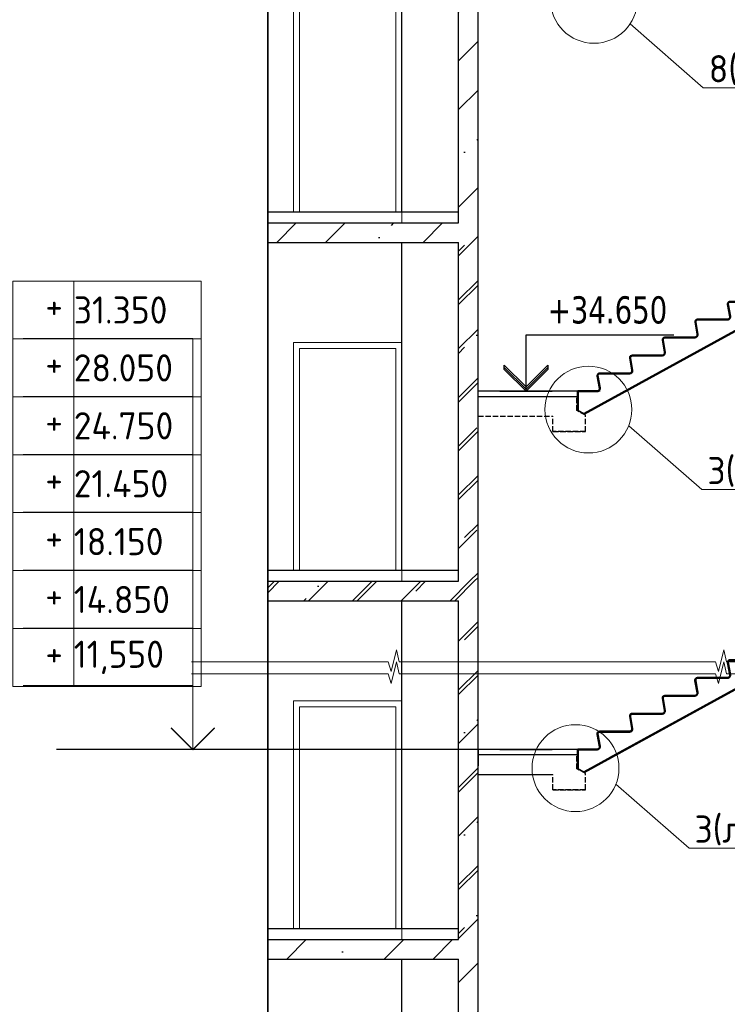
# Model space of a CAD drawing. Header units: millimetres. Extents: x 259029 to 2494469, y -731578 to -57567.
# Tile 126 of 252: x 348615 to 355130, y -502413 to -493344. Entities that reach past the tile are written whole.
import ezdxf
from ezdxf import colors
from ezdxf.entities.mleader import LeaderData, LeaderLine
from ezdxf.math import Vec2, Vec3

# ---------------------------------------------------------------- set-up
doc = ezdxf.new("R2010")
doc.units = ezdxf.units.MM
doc.linetypes.add('______2', pattern=[270, 200, -70])
doc.layers.get('Defpoints').update_dxf_attribs({"color": 140})
for name, color, linetype, lineweight in [('RAZMER', 100, 'Continuous', 15), ('Standard', 7, 'Continuous', 25), ('АС-Таблицы', 7, 'Continuous', 20), ('Общий01', 7, 'Continuous', 13), ('отметки', 243, 'Continuous', 18), ('ПЛИТА', 152, 'Continuous', 35), ('Размеры кладочные', 3, 'Continuous', 20), ('РАЗРЕЗЫ', 10, 'Continuous', 60), ('Символы 0.20', 1, 'Continuous', 20), ('Стена', 7, 'Continuous', 50), ('Стена_ бетон не несущ.', 253, 'Continuous', 35), ('Стена_ бетон несущ.', 253, 'Continuous', 70)]:
    doc.layers.add(name, color=color, linetype=linetype, lineweight=lineweight)
doc.styles.add('TAHOMA', font='tahoma.ttf')
doc.styles.add('ГОСТ', font='GOST_Common.ttf')
pattern_1 = [(45, (-469993.1, -145751.34), (-449.0128, 449.0128), []), (45, (-469544.06, -145751.34), (-449.0128, 449.0128), [793.75, -158.75, 0, -158.75])]
pattern_2 = [(45, (-469993.1, -165551.34), (-449.0128, 449.0128), []), (45, (-469544.06, -165551.34), (-449.0128, 449.0128), [793.75, -158.75, 0, -158.75])]

# ---------------------------------------------------------------- blocks, each defined once
blk = doc.blocks.new('*T780')
at = {"layer": 'Defpoints', "color": 8, "linetype": 'ByBlock', "lineweight": 0, "transparency": 16777216}
for p, q in [((0, 0), (1734.3, 0)), ((0, 0), (0, -3733.3)), ((561.2, 0), (561.2, -3733.3)), ((1734.3, 0), (1734.3, -3733.3)), ((0, -533.3), (1734.3, -533.3)), ((0, -1066.7), (1734.3, -1066.7)), ((0, -1600), (1734.3, -1600)), ((0, -2133.3), (1734.3, -2133.3)), ((0, -2666.7), (1734.3, -2666.7)), ((0, -3200), (1734.3, -3200)), ((0, -3733.3), (1734.3, -3733.3))]:
    blk.add_line(p, q, dxfattribs=at)
at = {"layer": 'АС-Таблицы', "color": 0, "transparency": 16777216, "char_height": 250, "style": 'ГОСТ'}
for s, insert, width, attachment_point in [('+', (461.2, -100), 361.223, 3), ('31.350', (561.2, -266.7), 1173.087, 4), ('+', (461.2, -633.3), 361.223, 3), ('28.050', (561.2, -800), 1173.087, 4), ('24.750', (561.2, -1333.3), 1173.087, 4), ('+', (461.2, -1166.7), 361.223, 3), ('21.450', (561.2, -1866.7), 1173.087, 4), ('+', (461.2, -1700), 361.223, 3), ('18.150', (561.2, -2400), 1173.087, 4), ('+', (461.2, -2233.3), 361.223, 3), ('+', (461.2, -2766.7), 361.223, 3), ('14.850', (561.2, -2933.3), 1173.087, 4), ('+', (461.2, -3300), 361.223, 3), ('11,550', (561.2, -3466.7), 1173.087, 4)]:
    blk.add_mtext(s, dxfattribs=dict(at, insert=insert, width=width, attachment_point=attachment_point))
blk = doc.blocks.new('_None')
blk = doc.blocks.new('НОВЫЙ')
at = {"layer": 'Standard', "color": 5, "linetype": 'Continuous', "lineweight": 50, "transparency": 33554687}
for p, q in [((381795.8, -472121.9), (382011.4, -472121.7)), ((382011.4, -472121.9), (381835.3, -472121.9)), ((382011.4, -472121.9), (382011.4, -472297.6)), ((381795.4, -472257), (381776.2, -472145.8)), ((378952.4, -473979.3), (382011.4, -472297.6)), ((381495.8, -472286.9), (381770.9, -472286.9)), ((381495.4, -472422), (381476.2, -472310.8)), ((381195.4, -472587), (381176.2, -472475.8)), ((381195.8, -472451.9), (381470.9, -472451.9)), ((380895.4, -472752), (380876.2, -472640.8)), ((380895.8, -472616.9), (381170.9, -472616.9)), ((380595.4, -472917), (380576.2, -472805.8)), ((380595.8, -472781.9), (380870.9, -472781.9)), ((380295.4, -473082), (380276.2, -472970.8)), ((380295.8, -472946.9), (380570.9, -472946.9)), ((379995.8, -473111.9), (380270.9, -473111.9)), ((379995.4, -473247), (379976.2, -473135.8)), ((379695.4, -473412), (379676.2, -473300.8)), ((379695.8, -473276.9), (379970.9, -473276.9)), ((379395.4, -473577), (379376.2, -473465.8)), ((379395.8, -473441.9), (379670.9, -473441.9)), ((379095.4, -473742), (379076.2, -473630.8)), ((379095.8, -473606.9), (379370.9, -473606.9)), ((378894.8, -473771.9), (378894.9, -473836.7)), ((378894.8, -473771.9), (378894.8, -473947.6)), ((378894.8, -473771.9), (379070.9, -473771.9))]:
    blk.add_line(p, q, dxfattribs=at)
for centre, radius, start, end in [((381795.8, -472141.9), 20, 90, 191.30993), ((381495.8, -472306.9), 20, 90, 191.30993), ((381770.9, -472261.9), 25, 270, 11.30993), ((381195.8, -472471.9), 20, 90, 191.30993), ((381470.9, -472426.9), 25, 270, 11.30993), ((380895.8, -472636.9), 20, 90, 191.30993), ((381170.9, -472591.9), 25, 270, 11.30993), ((380870.9, -472756.9), 25, 270, 11.30993), ((380595.8, -472801.9), 20, 90, 191.30993), ((380570.9, -472921.9), 25, 270, 11.30993), ((380295.8, -472966.9), 20, 90, 191.30993), ((379995.8, -473131.9), 20, 90, 191.30993), ((380270.9, -473086.9), 25, 270, 11.30993), ((379695.8, -473296.9), 20, 90, 191.30993), ((379970.9, -473251.9), 25, 270, 11.30993), ((379395.8, -473461.9), 20, 90, 191.30993), ((379670.9, -473416.9), 25, 270, 11.30993), ((379095.8, -473626.9), 20, 90, 191.30993), ((379370.9, -473581.9), 25, 270, 11.30993), ((379070.9, -473746.9), 25, 270, 11.30993)]:
    blk.add_arc(centre, radius, start, end, dxfattribs=at)
at = {"layer": 'РАЗРЕЗЫ', "color": 5, "lineweight": 35}
for p, q in [((382011.4, -472297.6), (382011.4, -472121.9)), ((382011.4, -472297.6), (382011.4, -472297.6)), ((378894.8, -473947.6), (378894.8, -473771.9)), ((378952.4, -473979.3), (378894.8, -473947.6))]:
    blk.add_line(p, q, dxfattribs=at)
blk = doc.blocks.new('выаыв')
at = {"layer": 'Standard', "color": 7, "linetype": '______2', "lineweight": 30}
for p, q in [((483017, -472887), (483017, -472378)), ((486656, -473099), (486656, -472378)), ((482696, -473063), (483017, -472887)), ((482696, -473659), (482696, -473063)), ((482696, -473659), (482696, -473279)), ((483896, -473659), (483896, -473099)), ((486656, -473099), (483896, -473099)), ((483896, -473659), (482696, -473659)), ((483896, -473659), (482696, -473659)), ((482696, -473659), (483896, -473659)), ((483896, -473659), (482696, -473659))]:
    blk.add_line(p, q, dxfattribs=at)
at = {"layer": 'ПЛИТА', "color": 0, "lineweight": 30}
blk.add_line((483017, -472378), (486656, -472378), dxfattribs=at)

msp = doc.modelspace()

# ---------------------------------------------------------------- hatches: boundary and pattern name
at = {"layer": 'Стена_ бетон несущ.', "linetype": 'Continuous', "lineweight": 25}
h = msp.add_hatch(dxfattribs=at)
h.set_pattern_fill('ANSI35', scale=100, style=0)
h.set_pattern_definition(pattern_2)
h.paths.add_polyline_path([(352835.1, -495216.3), (352835.1, -492096.3), (352655.1, -492096.3), (352655.1, -495216.3)])
h = msp.add_hatch(dxfattribs=at)
h.set_pattern_fill('ANSI35', scale=100, style=0)
h.set_pattern_definition(pattern_2)
h.paths.add_polyline_path([(350899.9, -495216.3), (350899.9, -495396.3), (352835.1, -495396.3), (352835.1, -495216.3)])
h = msp.add_hatch(dxfattribs=at)
h.set_pattern_fill('ANSI35', scale=100, style=0)
h.set_pattern_definition(pattern_1)
h.paths.add_polyline_path([(352835.1, -498516.3), (352835.1, -495396.3), (352655.1, -495396.3), (352655.1, -498516.3)])
h = msp.add_hatch(dxfattribs=at)
h.set_pattern_fill('ANSI35', scale=100, style=0)
h.set_pattern_definition(pattern_2)
h.paths.add_polyline_path([(352835.1, -498516.3), (352835.1, -495396.3), (352655.1, -495396.3), (352655.1, -498516.3)])
h = msp.add_hatch(dxfattribs=at)
h.set_pattern_fill('ANSI35', scale=100, style=0)
h.set_pattern_definition(pattern_1)
h.paths.add_polyline_path([(350899.9, -498516.3), (350899.9, -498696.3), (352835.1, -498696.3), (352835.1, -498516.3)])
h = msp.add_hatch(dxfattribs=at)
h.set_pattern_fill('ANSI35', scale=100, style=0)
h.set_pattern_definition(pattern_2)
h.paths.add_polyline_path([(350899.9, -498516.3), (350899.9, -498696.3), (352835.1, -498696.3), (352835.1, -498516.3)])
h = msp.add_hatch(dxfattribs=at)
h.set_pattern_fill('ANSI35', scale=100, style=0)
h.set_pattern_definition(pattern_1)
h.paths.add_polyline_path([(352835.1, -501816.3), (352835.1, -498696.3), (352655.1, -498696.3), (352655.1, -501816.3)])
h = msp.add_hatch(dxfattribs=at)
h.set_pattern_fill('ANSI35', scale=100, style=0)
h.set_pattern_definition(pattern_2)
h.paths.add_polyline_path([(352835.1, -501816.3), (352835.1, -498696.3), (352655.1, -498696.3), (352655.1, -501816.3)])
h = msp.add_hatch(dxfattribs=at)
h.set_pattern_fill('ANSI35', scale=100, style=0)
h.set_pattern_definition(pattern_1)
h.paths.add_polyline_path([(350899.9, -501816.3), (350899.9, -501996.3), (352835.1, -501996.3), (352835.1, -501816.3)])
h = msp.add_hatch(dxfattribs=at)
h.set_pattern_fill('ANSI35', scale=100, style=0)
h.set_pattern_definition(pattern_1)
h.paths.add_polyline_path([(352835.1, -505116.3), (352835.1, -501996.3), (352655.1, -501996.3), (352655.1, -505116.3)])

# ---------------------------------------------------------------- linework, layer by layer
at = {"color": 0}
msp.add_line((353037, -500066.3), (348954.2, -500066.3), dxfattribs=at)
at = {"layer": 'RAZMER', "color": 30, "ltscale": 100}
for p, q in [((350210.2, -496280.6, 0), (348647.7, -496280.6, 0)), ((350210.2, -499468.9, 0), (350210.2, -496280.6, 0)), ((350210.2, -496813.9, 0), (348647.7, -496813.9, 0)), ((350210.2, -497347.2, 0), (348647.7, -497347.2, 0)), ((350210.2, -497880.6, 0), (348647.7, -497880.6, 0)), ((350210.2, -498413.9, 0), (348647.7, -498413.9, 0)), ((350210.2, -498947.2, 0), (348647.7, -498947.2, 0)), ((350210.2, -499621.6, 0), (350210.2, -499021.6, 0)), ((350210.2, -499475.3, 0), (348647.7, -499475.3, 0))]:
    msp.add_line(p, q, dxfattribs=at)
at = {"layer": 'RAZMER'}
msp.add_line((350210.2, -499466.3, 0), (350210.2, -500066.3), dxfattribs=at)
at = {"layer": 'Standard', "color": 7, "linetype": 'Continuous', "lineweight": 25}
for p, q in [((352655.1, -495216.3), (352655.1, -492096.3)), ((352835.1, -498696.3), (352835.1, -493173.5)), ((352835.1, -498696.3), (352835.1, -493173.5)), ((352835.1, -495396.3), (352835.1, -493366.3)), ((352835.1, -496766.3), (352835.1, -495216.3)), ((352835.1, -496766.3), (352835.1, -495216.3)), ((352655.1, -498516.3), (352655.1, -495396.3)), ((352655.1, -498516.3), (352655.1, -495396.3)), ((353277, -496766.3), (353277, -496246.3)), ((353277, -496246.3), (354637, -496246.3)), ((353277, -496766.3), (353277, -496246.3)), ((353277, -496246.3), (354637, -496246.3)), ((353077, -496566.3), (353077, -496526.3)), ((353077, -496526.3), (353277, -496726.3)), ((353077, -496566.3), (353077, -496526.3)), ((353077, -496526.3), (353277, -496726.3)), ((353277, -496746.3), (353077, -496546.3)), ((353277, -496746.3), (353077, -496546.3)), ((353277, -496766.3), (353077, -496566.3)), ((353277, -496766.3), (353077, -496566.3)), ((353277, -496726.3), (353477, -496526.3)), ((353277, -496726.3), (353477, -496526.3)), ((353477, -496546.3), (353277, -496746.3)), ((353477, -496546.3), (353277, -496746.3)), ((353477, -496566.3), (353277, -496766.3)), ((353477, -496566.3), (353277, -496766.3)), ((353477, -496526.3), (353477, -496546.3)), ((353477, -496526.3), (353477, -496546.3)), ((353477, -496546.3), (353477, -496566.3)), ((353477, -496546.3), (353477, -496566.3)), ((353037, -496766.3), (353517, -496766.3)), ((353037, -496766.3), (353517, -496766.3)), ((352835.1, -500066.3), (352835.1, -498516.3)), ((352835.1, -500066.3), (352835.1, -498516.3)), ((352655.1, -501816.3), (352655.1, -498696.3)), ((352655.1, -501816.3), (352655.1, -498696.3)), ((352835.1, -508596.3), (352835.1, -499368.4)), ((353037, -500066.3), (353517, -500066.3)), ((352835.1, -501996.3), (352835.1, -500216.3)), ((352835.1, -505296.3), (352835.1, -501816.3)), ((352655.1, -505116.3), (352655.1, -501996.3))]:
    msp.add_line(p, q, dxfattribs=at)
at = {"layer": 'Standard', "color": 7, "linetype": 'Continuous', "lineweight": 13}
for p, q in [((351191.1, -493072.3), (351191.1, -495116.3)), ((352079.1, -495116.3), (352079.1, -493072.3)), ((352079.1, -496372.3), (351191.1, -496372.3)), ((351191.1, -496372.3), (351191.1, -498416.3)), ((352079.1, -496372.3), (351191.1, -496372.3)), ((351191.1, -496372.3), (351191.1, -498416.3)), ((352079.1, -498416.3), (352079.1, -496372.3)), ((352079.1, -498416.3), (352079.1, -496372.3)), ((352079.1, -499672.3), (351191.1, -499672.3)), ((351191.1, -499672.3), (351191.1, -501716.3)), ((352079.1, -501716.3), (352079.1, -499672.3))]:
    msp.add_line(p, q, dxfattribs=at)
at = {"layer": 'Standard', "color": 1, "linetype": 'Continuous', "lineweight": 50, "transparency": 33554687}
for p, q in [((354044.3, -500145.8), (355458.6, -499368.4)), ((354855.1, -499406.3), (355130.2, -499406.3)), ((354854.8, -499541.4), (354835.5, -499430.2)), ((354554.8, -499706.4), (354535.5, -499595.2)), ((354555.1, -499571.3), (354830.2, -499571.3)), ((354254.8, -499871.4), (354235.5, -499760.2)), ((354255.1, -499736.3), (354530.2, -499736.3)), ((353955.1, -499901.3), (354230.2, -499901.3))]:
    msp.add_line(p, q, dxfattribs=at)
for centre, radius, start, end in [((354855.1, -499426.3), 20, 90, 191.30993), ((354555.1, -499591.3), 20, 90, 191.30993), ((354830.2, -499546.3), 25, 270, 11.30993), ((354255.1, -499756.3), 20, 90, 191.30993), ((354530.2, -499711.3), 25, 270, 11.30993), ((354230.2, -499876.3), 25, 270, 11.30993), ((353955.1, -499921.3), 20, 90, 190.6777)]:
    msp.add_arc(centre, radius, start, end, dxfattribs=at)
at = {"layer": 'Общий01', "color": 7, "linetype": 'Continuous', "lineweight": 25}
for p, q in [((352655.1, -495116.3), (350899.9, -495116.3)), ((350899.9, -495216.3), (352655.1, -495216.3)), ((350899.9, -495396.3), (352655.1, -495396.3)), ((352655.1, -498416.3), (350899.9, -498416.3)), ((352655.1, -498416.3), (350899.9, -498416.3)), ((350899.9, -498516.3), (352655.1, -498516.3)), ((350899.9, -498516.3), (352655.1, -498516.3)), ((350899.9, -498696.3), (352655.1, -498696.3)), ((350899.9, -498696.3), (352655.1, -498696.3)), ((352655.1, -501716.3), (350899.9, -501716.3)), ((350899.9, -501816.3), (352655.1, -501816.3)), ((350899.9, -501996.3), (352655.1, -501996.3))]:
    msp.add_line(p, q, dxfattribs=at)
at = {"layer": 'отметки', "linetype": 'Continuous', "lineweight": 25, "ltscale": 100}
msp.add_lwpolyline([(350410.2, -499866.3), (350210.2, -500066.3), (350010.2, -499866.3)], dxfattribs=at)
at = {"layer": 'отметки', "linetype": 'Continuous', "lineweight": 25, "ltscale": 100, "elevation": 0}
msp.add_lwpolyline([(350410.2, -499868.9), (350210.2, -500068.9), (350010.2, -499868.9)], dxfattribs=at)
at = {"layer": 'ПЛИТА', "color": 0}
msp.add_line((350899.9, -488390.6), (350899.9, -515811.2), dxfattribs=at)
at = {"layer": 'ПЛИТА', "color": 0, "lineweight": 30}
msp.add_line((352835.1, -500296.3), (353525.1, -500296.3), dxfattribs=at)
at = {"layer": 'Размеры кладочные'}
for points in [[(353331.8, -499257.7), (352108.9, -499257.7), (352083.3, -499147.3), (352034.5, -499347.6), (352006.9, -499257.7), (350198, -499257.7)], [(356345.6, -499257.7), (355122.7, -499257.7), (355097.1, -499147.3), (355048.3, -499347.6), (355020.8, -499257.7), (353331.8, -499257.7)], [(353331.8, -499368.4), (352108.9, -499368.4), (352083.3, -499258), (352034.5, -499458.3), (352006.9, -499368.4), (350198, -499368.4)], [(356345.6, -499368.4), (355122.7, -499368.4), (355097.1, -499258), (355048.3, -499458.3), (355020.8, -499368.4), (353331.8, -499368.4)]]:
    msp.add_lwpolyline(points, dxfattribs=at)
at = {"layer": 'Символы 0.20'}
for centre in [(353902.6, -493160.9), (353851.7, -496934.7), (353732.9, -500237.3)]:
    msp.add_circle(centre, 400, dxfattribs=at)
at = {"layer": 'Стена', "color": 7, "linetype": 'Continuous', "lineweight": 25}
for p, q in [((353935.1, -496766.3), (352835.1, -496766.3)), ((353935.1, -496766.3), (352835.1, -496766.3)), ((353960.3, -496766.3), (352835.1, -496766.3)), ((353935.1, -500066.3), (352835.1, -500066.3)), ((352835.1, -500066.3), (352835.1, -500216.3)), ((353819.1, -500066.3), (352835.1, -500066.3))]:
    msp.add_line(p, q, dxfattribs=at)
at = {"layer": 'Стена_ бетон не несущ.', "color": 45, "linetype": 'Continuous', "lineweight": 25}
for p, q in [((352135.1, -495116.3), (352135.1, -492096.3)), ((352135.1, -498416.3), (352135.1, -495396.3)), ((352135.1, -498416.3), (352135.1, -495396.3)), ((352135.1, -501716.3), (352135.1, -498696.3)), ((352135.1, -501716.3), (352135.1, -498696.3)), ((352135.1, -505016.3), (352135.1, -501996.3))]:
    msp.add_line(p, q, dxfattribs=at)
at = {"layer": 'Стена_ бетон не несущ.', "color": 7, "linetype": 'Continuous', "lineweight": 13}
for p, q in [((351135.1, -493016.3), (351135.1, -495116.3)), ((352135.1, -495216.3), (352135.1, -493016.3)), ((352135.1, -496316.3), (351135.1, -496316.3)), ((351135.1, -496316.3), (351135.1, -498416.3)), ((352135.1, -496316.3), (351135.1, -496316.3)), ((351135.1, -496316.3), (351135.1, -498416.3)), ((352135.1, -498516.3), (352135.1, -496316.3)), ((352135.1, -498516.3), (352135.1, -496316.3)), ((352135.1, -499616.3), (351135.1, -499616.3)), ((351135.1, -499616.3), (351135.1, -501716.3)), ((352135.1, -501816.3), (352135.1, -499616.3))]:
    msp.add_line(p, q, dxfattribs=at)

# ---------------------------------------------------------------- block references
msp.add_blockref('*T780', (348551.9, -495750.9, 0))
at = {"layer": 'РАЗРЕЗЫ', "color": 2, "lineweight": -2}
for p in [(-25139.9, -22994.6), (-25139.9, -26294.6), (-25139.9, -29594.6)]:
    msp.add_blockref('НОВЫЙ', p, dxfattribs=at)
at = {"layer": 'РАЗРЕЗЫ', "color": 2, "lineweight": -2, "xscale": -0.25, "yscale": 0.25, "zscale": 0.25}
for p in [(474499.2, -378721.7), (474499.2, -382021.7)]:
    msp.add_blockref('выаыв', p, dxfattribs=at)

# ---------------------------------------------------------------- texts
at = {"layer": 'Standard', "color": 7, "linetype": 'Continuous', "lineweight": 25, "insert": (353477, -496146.3), "char_height": 250, "width": 1183.813, "attachment_point": 7, "style": 'TAHOMA'}
msp.add_mtext('\\W0.86;+34.650', dxfattribs=at)

# ---------------------------------------------------------------- leaders
at = {"layer": 'Символы 0.20'}
ml = msp.add_multileader_mtext('Standard', dxfattribs=at)
ml.set_content('8(л.6)', color=256, style='ГОСТ')
ml.set_leader_properties(color=256, linetype='ByLayer', lineweight=-1)
ml.set_arrow_properties(name='NONE')
ml.build(insert=Vec2(0, 0))
ml.multileader.update_dxf_attribs({"text_left_attachment_type": 6, "text_right_attachment_type": 6, "dogleg_length": 0.25, "arrow_head_size": 200, "scale": 100})
ctx = ml.context
ctx.base_point, ctx.scale, ctx.char_height, ctx.arrow_head_size, ctx.landing_gap_size, ctx.plane_origin = Vec3(354934.2, -493970.7), 100, 250, 200, 25, Vec3(355418.5, -494272.5)
ctx.left_attachment, ctx.right_attachment = 6, 6
notes = []
notes.append((ctx, [(0, (1, 1, 0), (354909.2, -493970.7), (1, 0), 25, [(0, [(354235.4, -493382.7)], 0, [])])]))
ctx.mtext.insert, ctx.mtext.width, ctx.mtext.defined_height, ctx.mtext.flow_direction = Vec3(354959.2, -493670.7), 1094.387, 742.8, 5
ml = msp.add_multileader_mtext('Standard', dxfattribs=at)
ml.set_content('3(л.6)', color=256, style='ГОСТ')
ml.set_leader_properties(color=256, linetype='ByLayer', lineweight=-1)
ml.set_arrow_properties(name='NONE')
ml.build(insert=Vec2(0, 0))
ml.multileader.update_dxf_attribs({"text_left_attachment_type": 6, "text_right_attachment_type": 6, "dogleg_length": 0.25, "arrow_head_size": 200, "scale": 100})
ctx = ml.context
ctx.base_point, ctx.scale, ctx.char_height, ctx.arrow_head_size, ctx.landing_gap_size, ctx.plane_origin = Vec3(354921.9, -497671.3), 100, 250, 200, 25, Vec3(355406.2, -497973.1)
ctx.left_attachment, ctx.right_attachment = 6, 6
notes.append((ctx, [(0, (1, 1, 0), (354896.9, -497671.3), (1, 0), 25, [(0, [(354223.1, -497083.4)], 0, [])])]))
ctx.mtext.insert, ctx.mtext.width, ctx.mtext.defined_height, ctx.mtext.flow_direction = Vec3(354946.9, -497371.3), 1094.387, 742.8, 5
ml = msp.add_multileader_mtext('Standard', dxfattribs=at)
ml.set_content('3(л.6)', color=256, style='ГОСТ')
ml.set_leader_properties(color=256, linetype='ByLayer', lineweight=-1)
ml.set_arrow_properties(name='NONE')
ml.build(insert=Vec2(0, 0))
ml.multileader.update_dxf_attribs({"text_left_attachment_type": 6, "text_right_attachment_type": 6, "dogleg_length": 0.25, "arrow_head_size": 200, "scale": 100})
ctx = ml.context
ctx.base_point, ctx.scale, ctx.char_height, ctx.arrow_head_size, ctx.landing_gap_size, ctx.plane_origin = Vec3(354803, -500973.9), 100, 250, 200, 25, Vec3(355287.3, -501275.7)
ctx.left_attachment, ctx.right_attachment = 6, 6
notes.append((ctx, [(0, (1, 1, 0), (354778, -500973.9), (1, 0), 25, [(0, [(354104.2, -500386)], 0, [])])]))
ctx.mtext.insert, ctx.mtext.width, ctx.mtext.defined_height, ctx.mtext.flow_direction = Vec3(354828, -500673.9), 1094.387, 742.8, 5
for ctx, leaders in notes:
    for number, flags, end, landing, length, lines in leaders:
        leader = LeaderData()
        leader.index, (leader.has_last_leader_line, leader.has_dogleg_vector, leader.attachment_direction) = number, flags
        leader.last_leader_point, leader.dogleg_vector, leader.dogleg_length = Vec3(end), Vec3(landing), length
        for number, points, colour, breaks in lines:
            line = LeaderLine()
            line.index, line.vertices, line.color, line.breaks = number, Vec3.list(points), colors.encode_raw_color(colour), breaks
            leader.lines.append(line)
        ctx.leaders.append(leader)

doc.saveas('drawing.dxf')
